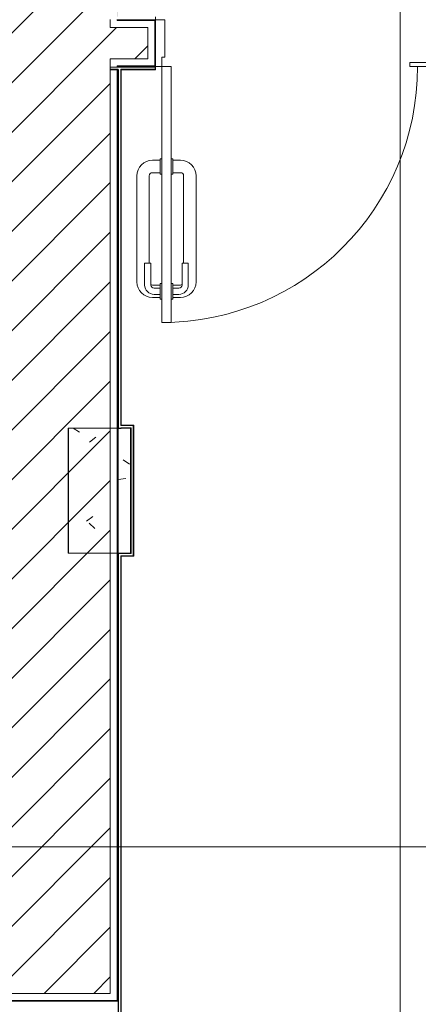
# Model space of a CAD drawing. Header units: metres. Extents: x 3 to 43.5, y -74 to -48.5.
# Tile 25 of 209: x 34.9 to 36.1, y -66.9 to -63.7. Entities that reach past the tile are written whole.
import ezdxf

# ---------------------------------------------------------------- set-up
doc = ezdxf.new("R2010")
doc.units = ezdxf.units.M
doc.layers.add('1PAV - FRIG_dwg', color=7, linetype='Continuous', lineweight=18, true_color=0x767676)
doc.layers.add('TUB_FRIGO', color=30, linetype='Continuous', lineweight=18, true_color=0xff7f00)
for name, color, linetype, lineweight in [('A-COLS', 7, 'Continuous', 18), ('A-DOOR', 7, 'Continuous', 18), ('A-FLOR', 7, 'Continuous', 18), ('A-WALL', 7, 'Continuous', 18), ('A-WALL-PATT', 7, 'Continuous', 18), ('G-ANNO-SYMB', 7, 'Continuous', 9), ('S-COLS', 7, 'Continuous', 18)]:
    doc.layers.add(name, color=color, linetype=linetype, lineweight=lineweight)
pattern_1 = [(50, (21.555, -62.9), (0.546555, -0.047815), [0.05715, -0.62865]), (355, (21.555, -62.9), (-0.105728, 0.573166), [0.04572, -0.50292]), (100.451, (21.601, -62.904), (0.440828, 0.525349), [0.04857, -0.53427]), (46.184, (21.555, -62.748), (0.813237, -0.12613), [0.08573, -0.94298]), (96.636, (21.623, -62.758), (0.712212, 0.742287), [0.07286, -0.80141]), (351.184, (21.555, -62.748), (0.712217, 0.742274), [0.06858, -0.75438]), (21, (21.631, -62.786), (0.454846, -0.306795), [0.05715, -0.62865]), (326, (21.631, -62.786), (0.185405, 0.55256), [0.04572, -0.50292]), (71.451, (21.669, -62.811), (0.640251, 0.245763), [0.04857, -0.53427]), (37.5, (21.555, -62.9), (0.009261, 0.2536672), [0.02515, -0.47168, 0.02515, -0.48539, -0.50482]), (37.5, (21.555, -62.9), (0.009261, 0.2536672), [-1.007, 0.02515, -0.47968]), (7.5, (21.555, -62.9), (0.2004558, 0.300546), [0.02515, -0.26594, 0.02515, -0.46025, -0.1924]), (7.5, (21.555, -62.9), (0.2004558, 0.300546), [-0.77648, 0.02515, -0.16726]), (327.5, (21.385, -62.9), (0.4067682, -0.0171882), [0.02515, -0.16535, 0.02515, -0.56921, -0.78867]), (327.5, (21.385, -62.9), (0.4067682, -0.0171882), [-0.78486, 0.02515, -0.76352]), (317.5, (21.309, -62.9), (0.444383, 0.0762794), [0.02515, -0.2225, 0.02515, -0.36957, -0.56007]), (317.5, (21.309, -62.9), (0.444383, 0.0762794), [-0.64237, 0.02515, -0.53492])]
pattern_2 = [(45, (21.555, -62.9), (-0.0795495, 0.0795495), [])]

# ---------------------------------------------------------------- blocks, each defined once
blk = doc.blocks.new('porta de vidro sala de aula - SALAS DE AULAS E LABORATÓRIOS-7229952-1PAV - FRIGORÍFICA')
at = {"layer": 'A-DOOR', "true_color": 0xbababa}
h = blk.add_hatch(dxfattribs=at)
h.set_pattern_fill('FP_6', color=9, style=0, pattern_type=2)
h.set_pattern_definition([(45, (-14.182, 0.92145), (-0.33676, 0.33676), []), (45, (-14.063, 0.92145), (0, 0.673519), []), (45, (-14.301, 0.92145), (0, 0.673519), [])])
h.paths.add_polyline_path([(0.45, -0.075), (0.45, 0.075), (0.42, 0.075), (0.42, -0.045), (0.43, -0.045), (0.43, -0.075)])
h.paths.add_polyline_path([(-0.43, -0.075), (-0.4296, -0.045), (-0.42, -0.045), (-0.42, 0.075), (-0.45, 0.075), (-0.45, -0.075)])
at = {"layer": 'A-DOOR', "color": 253, "true_color": 0xaaaaaa}
for p, q in [((-0.42, 0.075), (-0.45, 0.075)), ((-0.42, -0.045), (-0.42, 0.075)), ((0.45, 0.075), (0.42, 0.075)), ((0.42, 0.075), (0.42, -0.045)), ((-0.43, -0.075), (-0.43, -0.045)), ((-0.43, -0.045), (-0.42, -0.045)), ((0.365, -0.0615), (0.42, -0.0615)), ((0.365, -0.075), (0.365, -0.0615)), ((0.42, -0.045), (0.43, -0.045)), ((0.42, -0.075), (0.42, -0.0615)), ((0.43, -0.045), (0.43, -0.075)), ((-0.45, -0.075), (-0.43, -0.075)), ((-0.43, -0.075), (-0.4, -0.075)), ((-0.43, -0.895), (-0.43, -0.075)), ((-0.4, -0.075), (-0.4, -0.895)), ((0.42, -0.075), (0.365, -0.075)), ((0.43, -0.075), (0.45, -0.075)), ((-0.46, -0.375), (-0.435, -0.375)), ((-0.435, -0.37), (-0.43, -0.37)), ((-0.435, -0.42), (-0.435, -0.37)), ((-0.395, -0.37), (-0.4, -0.37)), ((-0.395, -0.42), (-0.395, -0.37)), ((-0.37, -0.375), (-0.395, -0.375)), ((-0.51, -0.765), (-0.51, -0.425)), ((-0.47, -0.425), (-0.47, -0.705)), ((-0.435, -0.415), (-0.46, -0.415)), ((-0.43, -0.42), (-0.435, -0.42)), ((-0.4, -0.42), (-0.395, -0.42)), ((-0.395, -0.415), (-0.37, -0.415)), ((-0.36, -0.425), (-0.36, -0.705)), ((-0.32, -0.765), (-0.32, -0.425)), ((-0.485, -0.705), (-0.485, -0.775)), ((-0.465, -0.705), (-0.485, -0.705)), ((-0.465, -0.775), (-0.465, -0.705)), ((-0.365, -0.775), (-0.365, -0.705)), ((-0.365, -0.705), (-0.345, -0.705)), ((-0.345, -0.705), (-0.345, -0.775)), ((-0.46, -0.775), (-0.435, -0.775)), ((-0.435, -0.785), (-0.455, -0.785)), ((-0.435, -0.77), (-0.43, -0.77)), ((-0.435, -0.82), (-0.435, -0.77)), ((-0.395, -0.77), (-0.4, -0.77)), ((-0.395, -0.82), (-0.395, -0.77)), ((-0.37, -0.775), (-0.395, -0.775)), ((-0.395, -0.785), (-0.375, -0.785)), ((-0.435, -0.815), (-0.46, -0.815)), ((-0.455, -0.805), (-0.435, -0.805)), ((-0.43, -0.82), (-0.435, -0.82)), ((-0.4, -0.82), (-0.395, -0.82)), ((-0.375, -0.805), (-0.395, -0.805)), ((-0.395, -0.815), (-0.37, -0.815)), ((-0.4, -0.895), (-0.43, -0.895))]:
    blk.add_line(p, q, dxfattribs=at)
for centre, radius, start, end in [((-0.43, -0.075), 0.82, 270, 0), ((-0.46, -0.425), 0.05, 90, 180), ((-0.37, -0.425), 0.05, 0, 90), ((-0.46, -0.425), 0.01, 90, 180), ((-0.37, -0.425), 0.01, 0, 90), ((-0.46, -0.765), 0.05, 180, 270), ((-0.455, -0.775), 0.03, 180, 270), ((-0.46, -0.765), 0.01, 240, 270), ((-0.455, -0.775), 0.01, 180, 270), ((-0.375, -0.775), 0.01, 270, 0), ((-0.375, -0.775), 0.03, 270, 360), ((-0.37, -0.765), 0.05, 270, 0), ((-0.37, -0.765), 0.01, 270, 300)]:
    blk.add_arc(centre, radius, start, end, dxfattribs=at)
blk = doc.blocks.new('4 GRE - ESCOLA DE CINEMA E AUDIOVISUAL CINE REX R07_rvt-1-1PAV - FRIGORÍFICA')
at = {"layer": 'A-WALL-PATT', "true_color": 0xd4d4d4}
h = blk.add_hatch(dxfattribs=at)
h.set_pattern_fill('FP_1', color=254, style=0, pattern_type=2)
h.set_pattern_definition(pattern_1)
h.paths.add_polyline_path([(35.0073, -68.4419), (35.0073, -68.4394), (34.6696, -68.4394), (34.6696, -67.7944), (34.9171, -67.7944), (34.9171, -67.7919), (34.6671, -67.7919), (34.6671, -68.4419), (34.9805, -68.4419)])
h.paths.add_polyline_path([(34.6671, -66.8919), (34.9171, -66.8919), (34.9171, -66.8894), (34.6696, -66.8894), (34.6696, -65.0519), (34.6671, -65.0519), (34.6671, -66.8904)])
h.paths.add_polyline_path([(34.6671, -65.0434), (34.6696, -65.0434), (34.6696, -65.0394), (34.6671, -65.0394), (34.6671, -65.0419)])
h.paths.add_polyline_path([(34.6696, -58.0394), (34.6671, -58.0394), (34.6671, -58.0415)])
h.paths.add_polyline_path([(34.6696, -64.7444), (34.6696, -58.0394), (34.6671, -58.0419), (34.6671, -64.7444)])
h.paths.add_polyline_path([(34.6696, -57.744), (34.6696, -54.839), (34.6671, -54.839), (34.6671, -57.7415)])
h.paths.add_polyline_path([(34.6696, -57.744), (34.6671, -57.7419), (34.6671, -57.744)])
h.paths.add_polyline_path([(34.6696, -54.344), (34.6696, -54.2019), (34.6671, -54.2019), (34.6671, -54.344)])
h = blk.add_hatch(dxfattribs=at)
h.set_pattern_fill('FP_2', color=254, style=0, pattern_type=2)
h.set_pattern_definition(pattern_2)
h.paths.add_polyline_path([(34.6921, -68.4169), (35.0073, -68.4169), (35.0073, -68.1426), (35.1421, -68.1426), (35.1421, -67.8169), (34.6921, -67.8169), (34.6921, -68.3825)])
h.paths.add_polyline_path([(34.6921, -66.8669), (35.1421, -66.8669), (35.1421, -57.7855), (34.9073, -57.7855), (34.9073, -57.5855), (35.1421, -57.5855), (35.1421, -54.2019), (34.6921, -54.2019), (34.6921, -66.7932)])
h = blk.add_hatch(dxfattribs=at)
h.set_pattern_fill('FP_1', color=254, style=0, pattern_type=2)
h.set_pattern_definition(pattern_1)
h.paths.add_polyline_path([(35.1659, -68.1426), (35.1671, -68.1426), (35.1671, -67.7919), (34.9171, -67.7919), (34.9171, -67.7944), (35.1646, -67.7944), (35.1646, -68.1426)])
h.paths.add_polyline_path([(35.1671, -66.8919), (35.1671, -63.9064), (35.1646, -63.9064), (35.1646, -66.8894), (34.9171, -66.8894), (34.9171, -66.8919), (34.9805, -66.8919)])
h.paths.add_polyline_path([(35.1646, -63.8979), (35.1671, -63.8979), (35.1671, -63.8939), (35.1646, -63.8939)])
h.paths.add_polyline_path([(35.1646, -63.7489), (35.1671, -63.7489), (35.1671, -63.7449), (35.1646, -63.7449)])
h.paths.add_polyline_path([(35.1671, -63.7364), (35.167, -57.7855), (35.1646, -57.7855), (35.1646, -63.7364)])
h.paths.add_polyline_path([(35.1671, -57.5855), (35.1671, -57.584), (35.1646, -57.584), (35.1646, -57.5855)])
h.paths.add_polyline_path([(35.1671, -57.5755), (35.1671, -54.2019), (35.1646, -54.2019), (35.1646, -57.5755)])
at = {"layer": 'A-WALL-PATT', "true_color": 0xeaeaea}
h = blk.add_hatch(dxfattribs=at)
h.set_pattern_fill('FP_22', color=254, style=0, pattern_type=2)
h.set_pattern_definition([(0, (21.555, -62.9), (0.381, 0.381), [0.1905, -0.5715]), (45, (21.65, -62.9), (-1.90495, 1.90495), []), (90, (21.65, -62.995), (-0.381, 0.381), [0.1905, -0.5715])])
h.paths.add_polyline_path([(39.8685, -63.7464), (39.8685, -63.7454), (36.1888, -63.7449), (36.1888, -63.7414), (36.1873, -63.7414), (36.1873, -63.7464), (39.562, -63.7464)])
h.paths.add_polyline_path([(35.2873, -63.7464), (35.2873, -63.7414), (35.2858, -63.7414), (35.2858, -63.7449), (35.1671, -63.7449), (35.1671, -63.7464)])
at = {"layer": 'A-WALL-PATT', "true_color": 0xd4d4d4}
h = blk.add_hatch(dxfattribs=at)
h.set_pattern_fill('FP_1', color=254, style=0, pattern_type=2)
h.set_pattern_definition(pattern_1)
h.paths.add_polyline_path([(36.1898, -63.8214), (36.1898, -63.7489), (39.8685, -63.7489), (39.8685, -63.7464), (36.1873, -63.7464), (36.1873, -63.8214)])
h.paths.add_polyline_path([(35.2848, -63.8214), (35.2873, -63.8214), (35.2873, -63.7464), (35.1671, -63.7464), (35.1671, -63.7489), (35.2848, -63.7489), (35.2848, -63.8133)])
h = blk.add_hatch(dxfattribs=at)
h.set_pattern_fill('FP_2', color=254, style=0, pattern_type=2)
h.set_pattern_definition(pattern_2)
h.paths.add_polyline_path([(39.8685, -63.8714), (39.8685, -63.7714), (36.2123, -63.7714), (36.2123, -63.8714), (39.562, -63.8714)])
h.paths.add_polyline_path([(35.1441, -63.8714), (35.2623, -63.8714), (35.2623, -63.7714), (35.1421, -63.7714), (35.1421, -63.8714)])
h = blk.add_hatch(dxfattribs=at)
h.set_pattern_fill('FP_1', color=254, style=0, pattern_type=2)
h.set_pattern_definition(pattern_1)
h.paths.add_polyline_path([(39.8685, -63.8964), (39.8685, -63.8939), (38.1671, -63.8939), (38.1672, -63.8964), (39.562, -63.8964)])
h.paths.add_polyline_path([(37.2712, -63.8964), (37.5873, -63.8964), (37.5873, -63.8939), (36.1898, -63.8939), (36.1898, -63.8214), (36.1873, -63.8214), (36.1873, -63.8964), (36.944, -63.8964)])
h.paths.add_polyline_path([(37.5973, -63.8964), (38.1176, -63.8959), (38.1175, -63.8939), (37.5958, -63.8939), (37.5958, -63.8964)])
h.paths.add_polyline_path([(35.2873, -63.8964), (35.2873, -63.8214), (35.2848, -63.8214), (35.2848, -63.8939), (35.1671, -63.8939), (35.1671, -63.8964)])
at = {"layer": 'S-COLS', "true_color": 0xaaaaaa}
h = blk.add_hatch(dxfattribs=at)
h.set_pattern_fill('FP_1', color=253, style=0, pattern_type=2)
h.set_pattern_definition(pattern_1)
h.paths.add_polyline_path([(35.2073, -65.4555), (35.2073, -65.0555), (35.0073, -65.0555), (35.0073, -65.4555)])
at = {"layer": 'A-FLOR', "color": 253, "true_color": 0xaaaaaa}
blk.add_line((35.1673, -63.9049), (35.1673, -63.9064), dxfattribs=at)
at = {"layer": 'A-WALL', "color": 253, "true_color": 0xaaaaaa}
for p, q in [((35.1421, -63.7714), (35.1421, -63.7449)), ((35.1646, -63.7489), (35.1646, -63.7449)), ((35.1671, -63.7489), (35.1646, -63.7489)), ((35.1671, -63.7449), (35.1671, -63.7464)), ((35.2873, -63.7464), (35.1671, -63.7464)), ((35.1671, -63.7464), (35.2873, -63.7464)), ((35.2848, -63.7489), (35.1671, -63.7489)), ((35.2848, -63.8214), (35.2848, -63.7489)), ((35.2873, -63.7464), (35.2873, -63.7364)), ((35.2873, -63.8964), (35.2873, -63.7464)), ((35.1646, -63.7714), (35.1421, -63.7714)), ((35.1671, -63.7714), (35.1646, -63.7714)), ((35.2623, -63.7714), (35.1671, -63.7714)), ((35.2623, -63.8214), (35.2623, -63.7714)), ((35.2623, -63.8714), (35.2623, -63.8214)), ((35.2848, -63.8939), (35.2848, -63.8214)), ((35.1646, -63.8714), (35.1421, -63.8714)), ((35.1421, -63.8979), (35.1421, -63.8714)), ((35.1671, -63.8714), (35.1646, -63.8714)), ((35.1671, -63.8714), (35.2623, -63.8714)), ((35.1421, -63.9049), (35.1421, -63.8979)), ((35.1646, -63.8979), (35.1421, -63.8979)), ((35.1421, -63.9049), (35.1421, -63.8979)), ((35.1421, -63.9064), (35.1421, -63.9049)), ((35.1671, -63.9049), (35.1421, -63.9049)), ((35.1421, -63.9064), (35.1421, -63.9049)), ((35.1421, -66.8669), (35.1421, -63.9064)), ((35.1646, -63.9064), (35.1421, -63.9064)), ((35.1671, -63.8939), (35.1646, -63.8939)), ((35.1646, -63.8979), (35.1646, -63.8939)), ((35.1671, -63.8979), (35.1646, -63.8979)), ((35.1646, -66.8894), (35.1646, -63.9064)), ((35.1671, -63.9064), (35.1646, -63.9064)), ((35.1671, -63.8939), (35.2848, -63.8939)), ((35.1671, -63.8964), (35.2873, -63.8964)), ((35.2873, -63.8964), (35.1671, -63.8964)), ((35.1671, -63.8964), (35.1671, -63.8979)), ((35.2858, -63.8979), (35.1671, -63.8979)), ((35.1671, -66.8919), (35.1671, -63.9064)), ((35.1671, -63.9064), (35.1671, -65.0564)), ((35.1671, -63.9064), (35.1686, -63.9064)), ((35.1686, -63.9064), (35.1686, -65.0549)), ((35.1756, -63.9049), (35.2858, -63.9049)), ((35.1756, -63.9049), (35.1756, -63.9064)), ((35.1771, -63.9064), (35.1756, -63.9064)), ((35.1756, -63.9064), (35.1756, -65.047)), ((35.1771, -63.9064), (35.2873, -63.9064)), ((35.1771, -65.0455), (35.1771, -63.9064)), ((35.2858, -63.9014), (35.2858, -63.8979)), ((35.2873, -63.9014), (35.2858, -63.9014)), ((35.2858, -63.9049), (35.2858, -63.9014)), ((35.2873, -63.9064), (35.2873, -63.8964)), ((35.2073, -65.0455), (35.1771, -65.0455)), ((35.2173, -65.0455), (35.2073, -65.0455)), ((35.2088, -65.0455), (35.2073, -65.0455)), ((35.2088, -65.0455), (35.2088, -65.047)), ((35.2158, -65.0455), (35.2158, -65.047)), ((35.2173, -65.0455), (35.2158, -65.0455)), ((35.2173, -65.4555), (35.2173, -65.0455)), ((35.2173, -65.047), (35.2173, -65.0455)), ((35.1671, -65.0564), (35.1686, -65.0564)), ((35.1686, -65.0549), (35.1756, -65.0549)), ((35.1686, -65.0564), (35.1756, -65.0564)), ((35.1756, -65.047), (35.1771, -65.047)), ((35.1756, -65.054), (35.1771, -65.054)), ((35.1756, -65.054), (35.1756, -65.0549)), ((35.1756, -65.0549), (35.1756, -65.0564)), ((35.1756, -65.0549), (35.1771, -65.0549)), ((35.1756, -65.0564), (35.1771, -65.0564)), ((35.1771, -65.047), (35.2073, -65.047)), ((35.1771, -65.054), (35.1771, -65.0549)), ((35.1771, -65.054), (35.2073, -65.054)), ((35.1771, -65.0549), (35.1771, -65.0555)), ((35.1771, -65.0555), (35.1771, -65.0549)), ((35.1771, -65.0555), (35.2073, -65.0555)), ((35.1771, -65.0564), (35.1771, -65.0555)), ((35.2073, -65.047), (35.2088, -65.047)), ((35.2073, -65.054), (35.2088, -65.054)), ((35.2073, -65.0555), (35.2073, -65.4555)), ((35.2088, -65.047), (35.2158, -65.047)), ((35.2088, -65.054), (35.2088, -65.4555)), ((35.2158, -65.047), (35.2158, -65.4555)), ((35.2158, -65.047), (35.2173, -65.047)), ((35.1686, -65.4555), (35.1671, -65.4555)), ((35.1671, -65.4555), (35.1671, -68.1426)), ((35.1756, -65.4555), (35.1686, -65.4555)), ((35.1771, -65.4555), (35.1756, -65.4555)), ((35.1756, -65.457), (35.1756, -65.4555)), ((35.1771, -65.457), (35.1771, -65.4555)), ((35.2073, -65.4555), (35.1771, -65.4555)), ((35.1771, -65.4555), (35.1771, -65.457)), ((35.2088, -65.4555), (35.2088, -65.457)), ((35.2158, -65.4555), (35.2158, -65.457)), ((35.2173, -65.4655), (35.2173, -65.4555)), ((35.2173, -65.457), (35.2173, -65.4555)), ((35.1756, -65.457), (35.1686, -65.457)), ((35.1686, -65.457), (35.1686, -68.1411)), ((35.1771, -65.457), (35.1756, -65.457)), ((35.1756, -65.464), (35.1756, -68.1411)), ((35.1756, -65.464), (35.1771, -65.464)), ((35.2088, -65.457), (35.1771, -65.457)), ((35.2158, -65.464), (35.1771, -65.464)), ((35.1771, -68.1426), (35.1771, -65.4655)), ((35.1771, -65.4655), (35.2173, -65.4655)), ((35.2158, -65.457), (35.2158, -65.464)), ((35.2173, -65.457), (35.2158, -65.457)), ((35.2173, -65.464), (35.2158, -65.464)), ((35.2158, -65.464), (35.2158, -65.4655)), ((35.2158, -65.4655), (35.2173, -65.4655)), ((35.2173, -65.4655), (35.2173, -65.464)), ((34.6921, -66.8669), (34.9171, -66.8669)), ((34.9171, -66.8669), (35.1421, -66.8669)), ((34.6671, -66.8919), (35.1671, -66.8919)), ((34.6696, -66.8894), (34.9171, -66.8894)), ((34.9171, -66.8894), (35.1646, -66.8894))]:
    blk.add_line(p, q, dxfattribs=at)
at = {"layer": 'S-COLS', "color": 253, "true_color": 0xaaaaaa}
for p, q in [((35.0073, -65.0555), (35.0073, -65.4555)), ((35.2073, -65.0555), (35.0073, -65.0555)), ((35.2073, -65.4555), (35.2073, -65.0555)), ((35.0073, -65.4555), (35.2073, -65.4555))]:
    blk.add_line(p, q, dxfattribs=at)
at = {"layer": 'A-DOOR', "color": 253, "lineweight": 18, "true_color": 0xaaaaaa}
blk.add_blockref('porta de vidro sala de aula - SALAS DE AULAS E LABORATÓRIOS-7229952-1PAV - FRIGORÍFICA', (35.7373, -63.8214), dxfattribs=at)
blk = doc.blocks.new('Family - P37-299392-1PAV - FRIGORÍFICA')
at = {"layer": 'S-COLS', "color": 253, "true_color": 0xaaaaaa}
for p, q in [((-0.1, 0.2), (-0.1, -0.2)), ((0.1, 0.2), (-0.1, 0.2)), ((0.1, -0.2), (0.1, 0.2)), ((-0.1, -0.2), (0.1, -0.2))]:
    blk.add_line(p, q, dxfattribs=at)
blk = doc.blocks.new('Family - P37-301555-1PAV - FRIGORÍFICA')
at = {"layer": 'S-COLS', "color": 253, "true_color": 0xaaaaaa}
for p, q in [((-0.1, 0.2), (-0.1, -0.2)), ((0.1, 0.2), (-0.1, 0.2)), ((0.1, -0.2), (0.1, 0.2)), ((-0.1, -0.2), (0.1, -0.2))]:
    blk.add_line(p, q, dxfattribs=at)
blk = doc.blocks.new('ESTRUTURAL CINE REX _011_IFC-1-1PAV - FRIGORÍFICA')
at = {"layer": 'A-COLS', "color": 253, "lineweight": 18, "true_color": 0xaaaaaa}
blk.add_blockref('Family - P37-301555-1PAV - FRIGORÍFICA', (35.1086, -65.2555), dxfattribs=at)
at = {"layer": 'S-COLS', "color": 253, "lineweight": 18, "true_color": 0xaaaaaa}
blk.add_blockref('Family - P37-299392-1PAV - FRIGORÍFICA', (35.1086, -65.2555), dxfattribs=at)
blk = doc.blocks.new('1PAV - FRIG_dwg-1115125-1PAV - FRIGORÍFICA')
at = {"layer": 'TUB_FRIGO', "flags": 128}
blk.add_lwpolyline([(14.517, 3.4651), (14.517, -5.9334), (9.7031, -5.9334)], dxfattribs=at)

msp = doc.modelspace()

# ---------------------------------------------------------------- linework, layer by layer
at = {"layer": 'G-ANNO-SYMB'}
msp.add_line((4.1178, -66.3976), (40.6306, -66.3976), dxfattribs=at)

# ---------------------------------------------------------------- block references
at = {"lineweight": 5}
for name in ['4 GRE - ESCOLA DE CINEMA E AUDIOVISUAL CINE REX R07_rvt-1-1PAV - FRIGORÍFICA', 'ESTRUTURAL CINE REX _011_IFC-1-1PAV - FRIGORÍFICA']:
    msp.add_blockref(name, (0, 0), dxfattribs=at)
at = {"layer": '1PAV - FRIG_dwg', "color": 7}
msp.add_blockref('1PAV - FRIG_dwg-1115125-1PAV - FRIGORÍFICA', (21.555, -62.9), dxfattribs=at)

doc.saveas('drawing.dxf')
